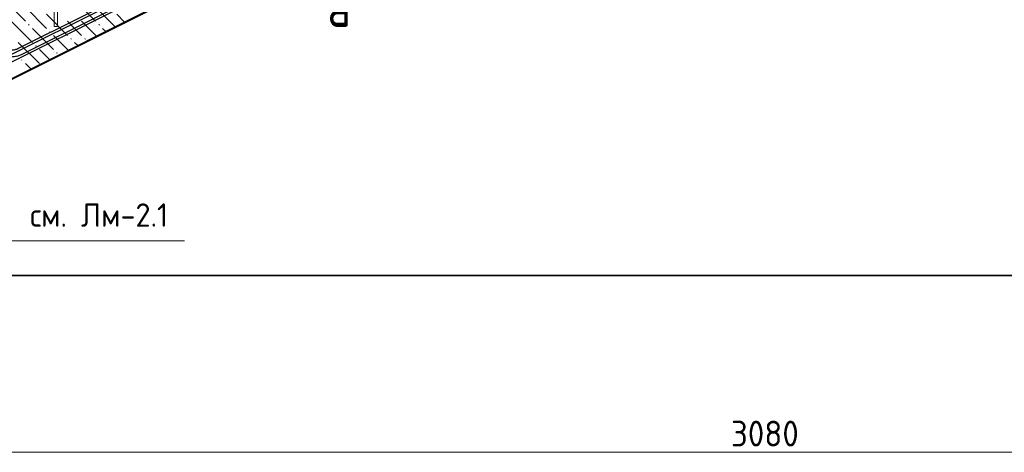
# Model space of a CAD drawing. Header units: millimetres. Extents: x 0 to 21000, y -5 to 14850.
# Tile 10 of 28: x 7283 to 11486, y 6447 to 8295. Entities that reach past the tile are written whole.
import ezdxf

# ---------------------------------------------------------------- set-up
doc = ezdxf.new("R2010")
doc.units = ezdxf.units.MM
for name, color, linetype, lineweight in [('Standard', 7, 'Continuous', 25), ('Лестница', 7, 'Continuous', 25), ('Обрамление П-обр. равн.', 7, 'Continuous', 25), ('Обрамление проемов стержнями', 7, 'Continuous', 25), ('Общий01', 7, 'Continuous', 13), ('Позиционная метка линия выноска', 7, 'Continuous', 13), ('Размерная линия_ общее', 7, 'Continuous', 13), ('Текст_ общее', 7, 'Continuous', 25)]:
    doc.layers.add(name, color=color, linetype=linetype, lineweight=lineweight)
doc.layers.add('ЖБ Лестница', color=7, linetype='Continuous', lineweight=25, true_color=0xe0e0ff)
doc.styles.add('ISOCPEUR', font='txt')

msp = doc.modelspace()

# ---------------------------------------------------------------- hatches: boundary and pattern name
at = {"layer": 'ЖБ Лестница', "linetype": 'Continuous', "lineweight": 18, "transparency": 33554687}
for points in [[(7318.6, 8272.8), (7321.8, 8276.1), (7325.1, 8272.8), (7321.8, 8269.6)], [(7408.6, 8242.8), (7411.8, 8246.1), (7415.1, 8242.8), (7411.8, 8239.6)], [(7618.6, 8272.8), (7621.8, 8276.1), (7625.1, 8272.8), (7621.8, 8269.6)], [(7498.6, 8212.8), (7501.8, 8216.1), (7505.1, 8212.8), (7501.8, 8209.6)], [(7558.6, 8212.8), (7561.8, 8216.1), (7565.1, 8212.8), (7561.8, 8209.6)], [(7348.6, 8182.8), (7351.8, 8186.1), (7355.1, 8182.8), (7351.8, 8179.6)], [(7438.6, 8152.8), (7441.8, 8156.1), (7445.1, 8152.8), (7441.8, 8149.6)], [(7288.6, 8122.8), (7291.8, 8126.1), (7295.1, 8122.8), (7291.8, 8119.6)], [(7290.3, 8064.6), (7291.8, 8066.1), (7292.3, 8065.6)]]:
    msp.add_hatch(color=7, dxfattribs=at).paths.add_polyline_path(points, flags=16)

# ---------------------------------------------------------------- linework, layer by layer
at = {"color": 7, "linetype": 'Continuous', "lineweight": 25, "transparency": 33554687}
for points in [[(2344.3, 7822.4), (6581.4, 7822.4), (6585.6, 7822.6), (6589.7, 7823), (6593.8, 7823.6), (6597.8, 7824.4), (6601.7, 7825.5), (6605.7, 7826.8), (6609.5, 7828.2), (6613.3, 7830), (14877.6, 11962.1)], [(14890.4, 11935), (6626.2, 7802.9), (6621.1, 7800.5), (6615.7, 7798.5), (6610.2, 7796.7), (6604.7, 7795.2), (6599.1, 7794.1), (6593.4, 7793.2), (6587.6, 7792.7), (6582, 7792.4), (2344.3, 7792.4), (2344.3, 7822.4)]]:
    msp.add_lwpolyline(points, dxfattribs=at)
at = {"layer": 'Standard', "color": 254, "linetype": 'Continuous', "lineweight": 35, "true_color": 0xc4c4ff, "transparency": 33554687}
msp.add_lwpolyline([(1510.8, 7202.8), (19389.1, 7202.8), (19389.1, 12608.7), (1510.8, 12608.7), (1510.8, 7202.8)], dxfattribs=at)
at = {"layer": 'ЖБ Лестница', "color": 7, "linetype": 'Continuous', "lineweight": 35, "transparency": 33554687}
msp.add_line((6616.8, 7727.8), (14316.8, 11577.8), dxfattribs=at)
at = {"layer": 'ЖБ Лестница', "color": 9, "linetype": 'Continuous', "lineweight": 18, "true_color": 0xc7c7c7, "transparency": 33554687}
for p, q in [((7216.8, 8377.8), (7306.8, 8287.8)), ((7516.8, 8377.8), (7606.8, 8287.8)), ((7306.8, 8347.8), (7396.8, 8257.8)), ((7606.8, 8347.8), (7690.2, 8264.5)), ((7246.8, 8287.8), (7336.8, 8197.8)), ((7396.8, 8317.8), (7486.8, 8227.8)), ((7516.8, 8257.8), (7486.8, 8287.8)), ((7546.8, 8287.8), (7610.2, 8224.5)), ((7696.8, 8317.8), (7730.2, 8284.5)), ((7336.8, 8257.8), (7426.8, 8167.8)), ((7546.8, 8227.8), (7516.8, 8257.8)), ((7636.8, 8257.8), (7650.2, 8244.5)), ((7276.8, 8197.8), (7366.8, 8107.8)), ((7490.2, 8164.5), (7426.8, 8227.8)), ((7516.8, 8197.8), (7530.2, 8184.5)), ((7410.2, 8124.5), (7366.8, 8167.8)), ((7330.2, 8084.5), (7306.8, 8107.8))]:
    msp.add_line(p, q, dxfattribs=at)
at = {"layer": 'Лестница', "color": 7, "linetype": 'Continuous', "lineweight": 25, "transparency": 33554687}
msp.add_line((6623.1, 7727.8), (14323, 11577.8), dxfattribs=at)
at = {"layer": 'Обрамление П-обр. равн.', "color": 38, "linetype": 'Continuous', "lineweight": 25, "true_color": 0x5f1e0f, "transparency": 33554687}
msp.add_lwpolyline([(2341.8, 8165.3), (7246.4, 8165.3), (7250.6, 8165.5), (7254.7, 8165.9), (7258.8, 8166.5), (7262.8, 8167.3), (7266.7, 8168.4), (7270.7, 8169.6), (7274.5, 8171.1), (7278.3, 8172.8), (8384.1, 8725.7), (8397.5, 8698.9), (7291.2, 8145.7), (7286.1, 8143.4), (7280.7, 8141.4), (7275.2, 8139.6), (7269.7, 8138.1), (7264.1, 8136.9), (7258.4, 8136.1), (7252.6, 8135.5), (7247, 8135.3), (2341.8, 8135.3), (2341.8, 8165.3)], dxfattribs=at)
at = {"layer": 'Обрамление проемов стержнями', "color": 7, "linetype": 'Continuous', "lineweight": 13, "transparency": 33554687}
for p, q in [((7429.3, 8862.8), (7429.3, 8265.3)), ((7444.3, 8862.8), (7444.3, 8265.3)), ((7444.3, 8265.3), (7429.3, 8265.3))]:
    msp.add_line(p, q, dxfattribs=at)
at = {"layer": 'Позиционная метка линия выноска', "color": 7, "linetype": 'Continuous', "lineweight": 13, "transparency": 33554687}
msp.add_line((6072, 7350.4), (7986.2, 7350.4), dxfattribs=at)
at = {"layer": 'Размерная линия_ общее', "color": 7, "linetype": 'Continuous', "lineweight": 13, "transparency": 33554687}
msp.add_line((6616.8, 6447.1), (14318.1, 6447.1), dxfattribs=at)

# ---------------------------------------------------------------- texts
at = {"layer": 'Общий01', "color": 7, "linetype": 'Continuous', "lineweight": 35, "transparency": 33554687, "insert": (8597.2, 8264), "char_height": 175, "width": 209.903, "attachment_point": 7, "style": 'ISOCPEUR'}
msp.add_mtext('\\W0.80;а', dxfattribs=at)
at = {"layer": 'Размерная линия_ общее', "color": 7, "linetype": 'Continuous', "lineweight": 25, "transparency": 33554687, "insert": (10318.9, 6472.1), "char_height": 110, "width": 359.047, "attachment_point": 7, "style": 'ISOCPEUR'}
msp.add_mtext('\\W0.93;3080', dxfattribs=at)
at = {"layer": 'Текст_ общее', "color": 7, "linetype": 'Continuous', "lineweight": 18, "transparency": 33554687, "insert": (7327, 7410.4), "char_height": 100, "width": 656.641, "attachment_point": 7, "style": 'ISOCPEUR'}
msp.add_mtext('\\W0.94;см. Лм-2.1', dxfattribs=at)

doc.saveas('drawing.dxf')
